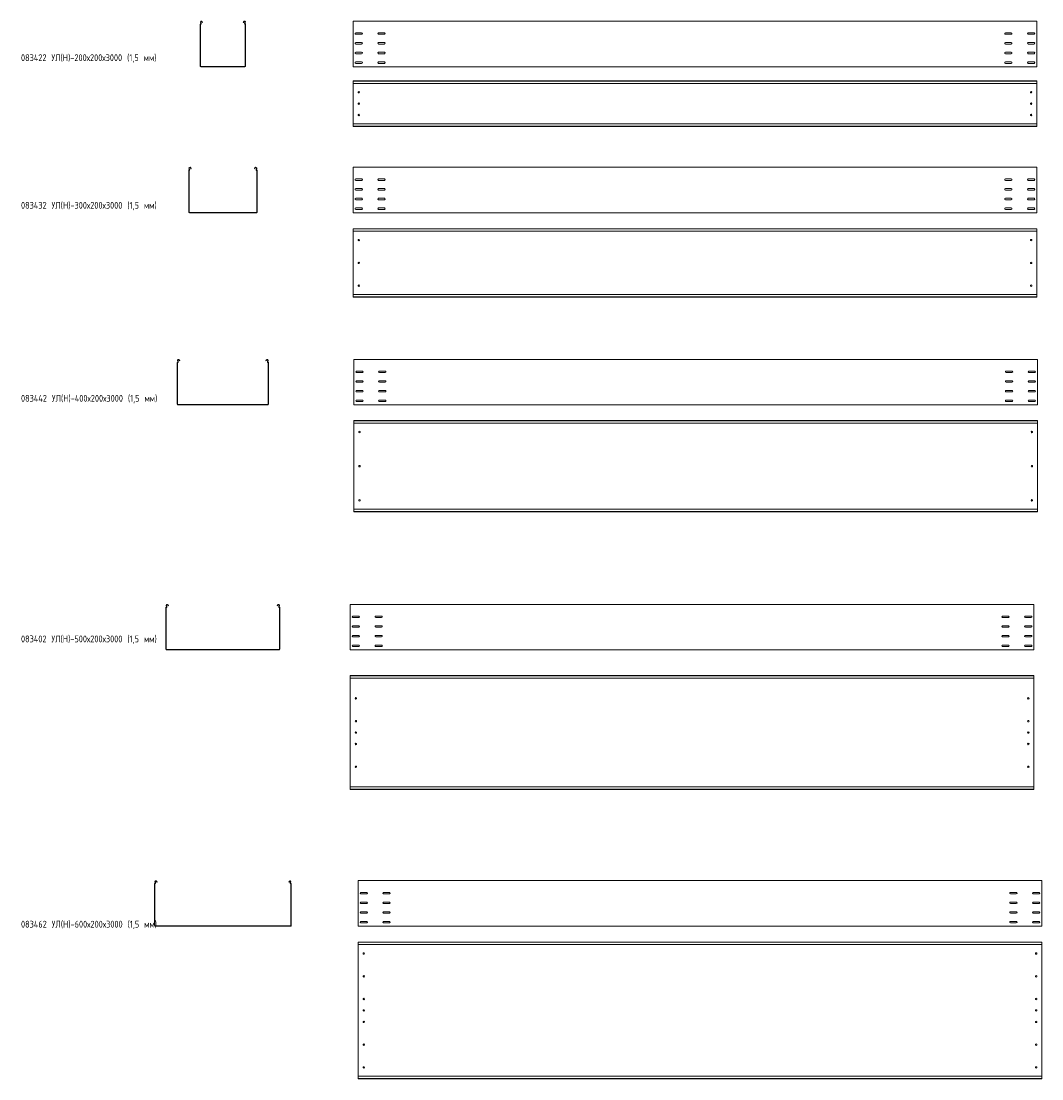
# Model space of a CAD drawing. Header units: millimetres. Extents: x -789 to 3689, y -6202 to -1562.
import ezdxf

# ---------------------------------------------------------------- set-up
doc = ezdxf.new("R2010")
doc.units = ezdxf.units.MM
doc.styles.add('SLDTEXTSTYLE0', font='TXT', dxfattribs={"width": 0.7, "bigfont": 'bigfont'})

msp = doc.modelspace()

# ---------------------------------------------------------------- linework, layer by layer
at = {"color": 7, "linetype": 'Continuous', "lineweight": 15}
for p, q in [((-3.8, -1759.3), (-3.8, -1576.7)), ((-1, -1571.3), (-2.3, -1569)), ((-2.3, -1759.3), (-2.3, -1576.7)), ((0.3, -1570.6), (-1, -1568.3)), ((4.3, -1565.4), (4.7, -1566.1)), ((4.7, -1566.1), (6, -1565.3)), ((6.1, -1568.7), (4.7, -1566.1)), ((5.6, -1564.7), (6, -1565.3)), ((6, -1565.3), (7.4, -1568)), ((7.4, -1568), (6.1, -1568.7)), ((185, -1568), (186.4, -1565.3)), ((186.3, -1568.7), (185, -1568)), ((187.7, -1566.1), (186.3, -1568.7)), ((186.4, -1565.3), (186.7, -1564.7)), ((186.4, -1565.3), (187.7, -1566.1)), ((187.7, -1566.1), (188, -1565.4)), ((193.3, -1568.3), (192.1, -1570.6)), ((194.6, -1569), (193.4, -1571.3)), ((194.7, -1576.7), (194.7, -1759.3)), ((196.2, -1576.7), (196.2, -1759.3)), ((3667.4, -1562.3), (667.4, -1562.3)), ((667.4, -1569), (667.4, -1562.3)), ((667.4, -1571.3), (667.4, -1569)), ((667.4, -1574.9), (667.4, -1571.3)), ((667.4, -1576.7), (667.4, -1574.9)), ((667.4, -1759.3), (667.4, -1576.7)), ((3667.4, -1569), (3667.4, -1562.3)), ((3667.4, -1571.3), (3667.4, -1569)), ((3667.4, -1574.9), (3667.4, -1571.3)), ((3667.4, -1576.7), (3667.4, -1574.9)), ((3667.4, -1759.3), (3667.4, -1576.7)), ((705.1, -1613.6), (679.6, -1613.6)), ((679.6, -1620.1), (705.1, -1620.1)), ((805.1, -1613.6), (779.6, -1613.6)), ((779.6, -1620.1), (805.1, -1620.1)), ((3529.6, -1613.6), (3555.1, -1613.6)), ((3555.1, -1620.1), (3529.6, -1620.1)), ((3629.6, -1613.6), (3655.1, -1613.6)), ((3655.1, -1620.1), (3629.6, -1620.1)), ((705.1, -1656.1), (679.6, -1656.1)), ((679.6, -1662.6), (705.1, -1662.6)), ((805.1, -1656.1), (779.6, -1656.1)), ((779.6, -1662.6), (805.1, -1662.6)), ((3529.6, -1656.1), (3555.1, -1656.1)), ((3555.1, -1662.6), (3529.6, -1662.6)), ((3629.6, -1656.1), (3655.1, -1656.1)), ((3655.1, -1662.6), (3629.6, -1662.6)), ((705.1, -1698.6), (679.6, -1698.6)), ((679.6, -1705.1), (705.1, -1705.1)), ((805.1, -1698.6), (779.6, -1698.6)), ((779.6, -1705.1), (805.1, -1705.1)), ((3529.6, -1698.6), (3555.1, -1698.6)), ((3555.1, -1705.1), (3529.6, -1705.1)), ((3629.6, -1698.6), (3655.1, -1698.6)), ((3655.1, -1705.1), (3629.6, -1705.1)), ((193.2, -1760.8), (-0.8, -1760.8)), ((193.2, -1762.3), (-0.8, -1762.3)), ((667.4, -1762.3), (667.4, -1759.3)), ((3667.4, -1762.3), (667.4, -1762.3)), ((705.1, -1741.1), (679.6, -1741.1)), ((679.6, -1747.6), (705.1, -1747.6)), ((805.1, -1741.1), (779.6, -1741.1)), ((779.6, -1747.6), (805.1, -1747.6)), ((3529.6, -1741.1), (3555.1, -1741.1)), ((3555.1, -1747.6), (3529.6, -1747.6)), ((3629.6, -1741.1), (3655.1, -1741.1)), ((3655.1, -1747.6), (3629.6, -1747.6)), ((3667.4, -1762.3), (3667.4, -1759.3)), ((3667.4, -1824.2), (667.4, -1824.2)), ((667.4, -1825.2), (667.4, -1824.2)), ((3667.4, -1825.2), (667.4, -1825.2)), ((667.4, -1833.6), (667.4, -1825.2)), ((667.4, -1834), (667.4, -1833.6)), ((667.4, -1834), (670.4, -1835.4)), ((667.4, -1834), (667.4, -2014.4)), ((3664.4, -1835.4), (670.4, -1835.4)), ((3664.4, -1835.4), (3667.4, -1834)), ((3667.4, -1825.2), (3667.4, -1824.2)), ((3667.4, -1833.6), (3667.4, -1825.2)), ((3667.4, -1834), (3667.4, -1833.6)), ((3667.4, -1834), (3667.4, -2014.4)), ((670.4, -2013), (667.4, -2014.4)), ((667.4, -2014.7), (667.4, -2014.4)), ((667.4, -2023.2), (667.4, -2014.7)), ((667.4, -2023.2), (3667.4, -2023.2)), ((667.4, -2024.2), (667.4, -2023.2)), ((3667.4, -2024.2), (667.4, -2024.2)), ((3664.4, -2013), (670.4, -2013)), ((3667.4, -2014.4), (3664.4, -2013)), ((3667.4, -2014.7), (3667.4, -2014.4)), ((3667.4, -2023.2), (3667.4, -2014.7)), ((3667.4, -2024.2), (3667.4, -2023.2)), ((-53.8, -2400.2), (-53.8, -2217.5)), ((-51, -2212.2), (-52.3, -2209.8)), ((-52.3, -2400.2), (-52.3, -2217.5)), ((-49.7, -2211.5), (-51, -2209.1)), ((-45.7, -2206.3), (-45.3, -2206.9)), ((-45.3, -2206.9), (-44, -2206.2)), ((-43.9, -2209.6), (-45.3, -2206.9)), ((-44.4, -2205.6), (-44, -2206.2)), ((-44, -2206.2), (-42.6, -2208.9)), ((-42.6, -2208.9), (-43.9, -2209.6)), ((235, -2208.9), (236.4, -2206.2)), ((236.3, -2209.6), (235, -2208.9)), ((237.7, -2206.9), (236.3, -2209.6)), ((236.4, -2206.2), (236.7, -2205.6)), ((236.4, -2206.2), (237.7, -2206.9)), ((237.7, -2206.9), (238, -2206.3)), ((243.3, -2209.1), (242.1, -2211.5)), ((244.6, -2209.8), (243.4, -2212.2)), ((244.7, -2217.5), (244.7, -2400.2)), ((246.2, -2217.5), (246.2, -2400.2)), ((3667.5, -2203.2), (667.5, -2203.2)), ((667.5, -2209.8), (667.5, -2203.2)), ((667.5, -2212.2), (667.5, -2209.8)), ((667.5, -2215.8), (667.5, -2212.2)), ((667.5, -2217.5), (667.5, -2215.8)), ((667.5, -2400.2), (667.5, -2217.5)), ((3667.5, -2209.8), (3667.5, -2203.2)), ((3667.5, -2212.2), (3667.5, -2209.8)), ((3667.5, -2215.8), (3667.5, -2212.2)), ((3667.5, -2217.5), (3667.5, -2215.8)), ((3667.5, -2400.2), (3667.5, -2217.5)), ((705.2, -2254.5), (679.7, -2254.5)), ((679.7, -2261), (705.2, -2261)), ((805.2, -2254.5), (779.7, -2254.5)), ((779.7, -2261), (805.2, -2261)), ((3529.7, -2254.5), (3555.2, -2254.5)), ((3555.2, -2261), (3529.7, -2261)), ((3629.7, -2254.5), (3655.2, -2254.5)), ((3655.2, -2261), (3629.7, -2261)), ((705.2, -2297), (679.7, -2297)), ((679.7, -2303.5), (705.2, -2303.5)), ((805.2, -2297), (779.7, -2297)), ((779.7, -2303.5), (805.2, -2303.5)), ((3529.7, -2297), (3555.2, -2297)), ((3555.2, -2303.5), (3529.7, -2303.5)), ((3629.7, -2297), (3655.2, -2297)), ((3655.2, -2303.5), (3629.7, -2303.5)), ((705.2, -2339.5), (679.7, -2339.5)), ((679.7, -2346), (705.2, -2346)), ((805.2, -2339.5), (779.7, -2339.5)), ((779.7, -2346), (805.2, -2346)), ((3529.7, -2339.5), (3555.2, -2339.5)), ((3555.2, -2346), (3529.7, -2346)), ((3629.7, -2339.5), (3655.2, -2339.5)), ((3655.2, -2346), (3629.7, -2346)), ((243.2, -2401.7), (-50.8, -2401.7)), ((243.2, -2403.2), (-50.8, -2403.2)), ((667.5, -2403.2), (667.5, -2400.2)), ((3667.5, -2403.2), (667.5, -2403.2)), ((705.2, -2382), (679.7, -2382)), ((679.7, -2388.5), (705.2, -2388.5)), ((805.2, -2382), (779.7, -2382)), ((779.7, -2388.5), (805.2, -2388.5)), ((3529.7, -2382), (3555.2, -2382)), ((3555.2, -2388.5), (3529.7, -2388.5)), ((3629.7, -2382), (3655.2, -2382)), ((3655.2, -2388.5), (3629.7, -2388.5)), ((3667.5, -2403.2), (3667.5, -2400.2)), ((3667.5, -2473), (667.5, -2473)), ((667.5, -2474), (667.5, -2473)), ((3667.5, -2474), (667.5, -2474)), ((667.5, -2482.5), (667.5, -2474)), ((667.5, -2482.8), (667.5, -2482.5)), ((667.5, -2482.8), (670.5, -2484.2)), ((667.5, -2482.8), (667.5, -2763.2)), ((3664.5, -2484.2), (670.5, -2484.2)), ((3664.5, -2484.2), (3667.5, -2482.8)), ((3667.5, -2474), (3667.5, -2473)), ((3667.5, -2482.5), (3667.5, -2474)), ((3667.5, -2482.8), (3667.5, -2482.5)), ((3667.5, -2482.8), (3667.5, -2763.2)), ((670.5, -2761.8), (667.5, -2763.2)), ((667.5, -2763.6), (667.5, -2763.2)), ((667.5, -2772), (667.5, -2763.6)), ((667.5, -2772), (3667.5, -2772)), ((667.5, -2773), (667.5, -2772)), ((3667.5, -2773), (667.5, -2773)), ((3664.5, -2761.8), (670.5, -2761.8)), ((3667.5, -2763.2), (3664.5, -2761.8)), ((3667.5, -2763.6), (3667.5, -2763.2)), ((3667.5, -2772), (3667.5, -2763.6)), ((3667.5, -2773), (3667.5, -2772)), ((-103.8, -3243), (-103.8, -3060.3)), ((-101, -3055), (-102.3, -3052.6)), ((-102.3, -3243), (-102.3, -3060.3)), ((-99.7, -3054.3), (-101, -3051.9)), ((-95.7, -3049.1), (-95.3, -3049.7)), ((-95.3, -3049.7), (-94, -3049)), ((-93.9, -3052.3), (-95.3, -3049.7)), ((-94.4, -3048.4), (-94, -3049)), ((-94, -3049), (-92.6, -3051.6)), ((-92.6, -3051.6), (-93.9, -3052.3)), ((285, -3051.6), (286.4, -3049)), ((286.3, -3052.3), (285, -3051.6)), ((287.7, -3049.7), (286.3, -3052.3)), ((286.4, -3049), (286.7, -3048.4)), ((286.4, -3049), (287.7, -3049.7)), ((287.7, -3049.7), (288, -3049.1)), ((293.3, -3051.9), (292.1, -3054.3)), ((294.6, -3052.6), (293.4, -3055)), ((294.7, -3060.3), (294.7, -3243)), ((296.2, -3060.3), (296.2, -3243)), ((3670.6, -3046), (670.6, -3046)), ((670.6, -3052.6), (670.6, -3046)), ((670.6, -3055), (670.6, -3052.6)), ((670.6, -3058.6), (670.6, -3055)), ((670.6, -3060.3), (670.6, -3058.6)), ((670.6, -3243), (670.6, -3060.3)), ((3670.6, -3052.6), (3670.6, -3046)), ((3670.6, -3055), (3670.6, -3052.6)), ((3670.6, -3058.6), (3670.6, -3055)), ((3670.6, -3060.3), (3670.6, -3058.6)), ((3670.6, -3243), (3670.6, -3060.3)), ((708.4, -3097.2), (682.9, -3097.2)), ((682.9, -3103.7), (708.4, -3103.7)), ((808.4, -3097.2), (782.9, -3097.2)), ((782.9, -3103.7), (808.4, -3103.7)), ((3532.9, -3097.2), (3558.4, -3097.2)), ((3558.4, -3103.7), (3532.9, -3103.7)), ((3632.9, -3097.2), (3658.4, -3097.2)), ((3658.4, -3103.7), (3632.9, -3103.7)), ((708.4, -3139.7), (682.9, -3139.7)), ((682.9, -3146.2), (708.4, -3146.2)), ((808.4, -3139.7), (782.9, -3139.7)), ((782.9, -3146.2), (808.4, -3146.2)), ((3532.9, -3139.7), (3558.4, -3139.7)), ((3558.4, -3146.2), (3532.9, -3146.2)), ((3632.9, -3139.7), (3658.4, -3139.7)), ((3658.4, -3146.2), (3632.9, -3146.2)), ((708.4, -3182.2), (682.9, -3182.2)), ((682.9, -3188.7), (708.4, -3188.7)), ((808.4, -3182.2), (782.9, -3182.2)), ((782.9, -3188.7), (808.4, -3188.7)), ((3532.9, -3182.2), (3558.4, -3182.2)), ((3558.4, -3188.7), (3532.9, -3188.7)), ((3632.9, -3182.2), (3658.4, -3182.2)), ((3658.4, -3188.7), (3632.9, -3188.7)), ((293.2, -3244.5), (-100.8, -3244.5)), ((293.2, -3246), (-100.8, -3246)), ((670.6, -3246), (670.6, -3243)), ((3670.6, -3246), (670.6, -3246)), ((708.4, -3224.7), (682.9, -3224.7)), ((682.9, -3231.2), (708.4, -3231.2)), ((808.4, -3224.7), (782.9, -3224.7)), ((782.9, -3231.2), (808.4, -3231.2)), ((3532.9, -3224.7), (3558.4, -3224.7)), ((3558.4, -3231.2), (3532.9, -3231.2)), ((3632.9, -3224.7), (3658.4, -3224.7)), ((3658.4, -3231.2), (3632.9, -3231.2)), ((3670.6, -3246), (3670.6, -3243)), ((3670.6, -3314.7), (670.6, -3314.7)), ((670.6, -3315.7), (670.6, -3314.7)), ((3670.6, -3315.7), (670.6, -3315.7)), ((670.6, -3324.2), (670.6, -3315.7)), ((670.6, -3324.5), (670.6, -3324.2)), ((670.6, -3324.5), (673.6, -3325.9)), ((670.6, -3324.5), (670.6, -3704.9)), ((3667.6, -3325.9), (673.6, -3325.9)), ((3667.6, -3325.9), (3670.6, -3324.5)), ((3670.6, -3315.7), (3670.6, -3314.7)), ((3670.6, -3324.2), (3670.6, -3315.7)), ((3670.6, -3324.5), (3670.6, -3324.2)), ((3670.6, -3324.5), (3670.6, -3704.9)), ((673.6, -3703.5), (670.6, -3704.9)), ((670.6, -3705.3), (670.6, -3704.9)), ((670.6, -3713.7), (670.6, -3705.3)), ((3667.6, -3703.5), (673.6, -3703.5)), ((3670.6, -3704.9), (3667.6, -3703.5)), ((3670.6, -3705.3), (3670.6, -3704.9)), ((3670.6, -3713.7), (3670.6, -3705.3)), ((670.6, -3713.7), (3670.6, -3713.7)), ((670.6, -3714.7), (670.6, -3713.7)), ((3670.6, -3714.7), (670.6, -3714.7)), ((3670.6, -3714.7), (3670.6, -3713.7)), ((-151, -4129.8), (-152.3, -4127.4)), ((-149.7, -4129.1), (-151, -4126.7)), ((-145.7, -4123.9), (-145.3, -4124.5)), ((-145.3, -4124.5), (-144, -4123.8)), ((-143.9, -4127.1), (-145.3, -4124.5)), ((-144.4, -4123.2), (-144, -4123.8)), ((-144, -4123.8), (-142.6, -4126.4)), ((-142.6, -4126.4), (-143.9, -4127.1)), ((335, -4126.4), (336.4, -4123.8)), ((336.3, -4127.1), (335, -4126.4)), ((337.7, -4124.5), (336.3, -4127.1)), ((336.4, -4123.8), (336.7, -4123.2)), ((336.4, -4123.8), (337.7, -4124.5)), ((337.7, -4124.5), (338, -4123.9)), ((343.3, -4126.7), (342.1, -4129.1)), ((344.6, -4127.4), (343.4, -4129.8)), ((3654.8, -4120.8), (654.8, -4120.8)), ((654.8, -4127.4), (654.8, -4120.8)), ((654.8, -4129.8), (654.8, -4127.4)), ((3654.8, -4127.4), (3654.8, -4120.8)), ((3654.8, -4129.8), (3654.8, -4127.4)), ((-153.8, -4317.8), (-153.8, -4135.1)), ((-152.3, -4317.8), (-152.3, -4135.1)), ((344.7, -4135.1), (344.7, -4317.8)), ((346.2, -4135.1), (346.2, -4317.8)), ((654.8, -4133.4), (654.8, -4129.8)), ((654.8, -4135.1), (654.8, -4133.4)), ((654.8, -4317.8), (654.8, -4135.1)), ((692.5, -4172), (667, -4172)), ((792.5, -4172), (767, -4172)), ((3517, -4172), (3542.5, -4172)), ((3617, -4172), (3642.5, -4172)), ((3654.8, -4133.4), (3654.8, -4129.8)), ((3654.8, -4135.1), (3654.8, -4133.4)), ((3654.8, -4317.8), (3654.8, -4135.1)), ((667, -4178.5), (692.5, -4178.5)), ((692.5, -4214.5), (667, -4214.5)), ((667, -4221), (692.5, -4221)), ((767, -4178.5), (792.5, -4178.5)), ((792.5, -4214.5), (767, -4214.5)), ((767, -4221), (792.5, -4221)), ((3542.5, -4178.5), (3517, -4178.5)), ((3517, -4214.5), (3542.5, -4214.5)), ((3542.5, -4221), (3517, -4221)), ((3642.5, -4178.5), (3617, -4178.5)), ((3617, -4214.5), (3642.5, -4214.5)), ((3642.5, -4221), (3617, -4221)), ((692.5, -4257), (667, -4257)), ((667, -4263.5), (692.5, -4263.5)), ((792.5, -4257), (767, -4257)), ((767, -4263.5), (792.5, -4263.5)), ((3517, -4257), (3542.5, -4257)), ((3542.5, -4263.5), (3517, -4263.5)), ((3617, -4257), (3642.5, -4257)), ((3642.5, -4263.5), (3617, -4263.5)), ((692.5, -4299.5), (667, -4299.5)), ((667, -4306), (692.5, -4306)), ((792.5, -4299.5), (767, -4299.5)), ((767, -4306), (792.5, -4306)), ((3517, -4299.5), (3542.5, -4299.5)), ((3542.5, -4306), (3517, -4306)), ((3617, -4299.5), (3642.5, -4299.5)), ((3642.5, -4306), (3617, -4306)), ((343.2, -4319.3), (-150.8, -4319.3)), ((343.2, -4320.8), (-150.8, -4320.8)), ((654.8, -4320.8), (654.8, -4317.8)), ((3654.8, -4320.8), (654.8, -4320.8)), ((3654.8, -4320.8), (3654.8, -4317.8)), ((3654.8, -4433.3), (654.8, -4433.3)), ((654.8, -4434.3), (654.8, -4433.3)), ((3654.8, -4434.3), (654.8, -4434.3)), ((654.8, -4442.8), (654.8, -4434.3)), ((654.8, -4443.1), (654.8, -4442.8)), ((654.8, -4443.1), (657.8, -4444.5)), ((654.8, -4443.1), (654.8, -4923.5)), ((3651.8, -4444.5), (657.8, -4444.5)), ((3651.8, -4444.5), (3654.8, -4443.1)), ((3654.8, -4434.3), (3654.8, -4433.3)), ((3654.8, -4442.8), (3654.8, -4434.3)), ((3654.8, -4443.1), (3654.8, -4442.8)), ((3654.8, -4443.1), (3654.8, -4923.5)), ((657.8, -4922.1), (654.8, -4923.5)), ((654.8, -4923.8), (654.8, -4923.5)), ((654.8, -4932.3), (654.8, -4923.8)), ((654.8, -4932.3), (3654.8, -4932.3)), ((654.8, -4933.3), (654.8, -4932.3)), ((3654.8, -4933.3), (654.8, -4933.3)), ((3651.8, -4922.1), (657.8, -4922.1)), ((3654.8, -4923.5), (3651.8, -4922.1)), ((3654.8, -4923.8), (3654.8, -4923.5)), ((3654.8, -4932.3), (3654.8, -4923.8)), ((3654.8, -4933.3), (3654.8, -4932.3)), ((-195.7, -5336.1), (-193.9, -5339.4)), ((-194.4, -5335.4), (-192.6, -5338.7)), ((385, -5338.7), (386.7, -5335.4)), ((386.3, -5339.4), (388, -5336.1)), ((3689.4, -5333), (689.4, -5333)), ((689.4, -5339.7), (689.4, -5333)), ((3689.4, -5339.7), (3689.4, -5333)), ((-203.8, -5530), (-203.8, -5347.3)), ((-201, -5342), (-202.3, -5339.7)), ((-202.3, -5530), (-202.3, -5347.3)), ((-199.7, -5341.3), (-201, -5339)), ((-192.6, -5338.7), (-193.9, -5339.4)), ((386.3, -5339.4), (385, -5338.7)), ((393.3, -5339), (392.1, -5341.3)), ((394.6, -5339.7), (393.4, -5342)), ((394.7, -5347.3), (394.7, -5530)), ((396.2, -5347.3), (396.2, -5530)), ((689.4, -5342), (689.4, -5339.7)), ((689.4, -5345.6), (689.4, -5342)), ((689.4, -5347.3), (689.4, -5345.6)), ((689.4, -5530), (689.4, -5347.3)), ((3689.4, -5342), (3689.4, -5339.7)), ((3689.4, -5345.6), (3689.4, -5342)), ((3689.4, -5347.3), (3689.4, -5345.6)), ((3689.4, -5530), (3689.4, -5347.3)), ((727.2, -5384.3), (701.7, -5384.3)), ((701.7, -5390.8), (727.2, -5390.8)), ((727.2, -5426.8), (701.7, -5426.8)), ((827.2, -5384.3), (801.7, -5384.3)), ((801.7, -5390.8), (827.2, -5390.8)), ((827.2, -5426.8), (801.7, -5426.8)), ((3551.7, -5384.3), (3577.2, -5384.3)), ((3577.2, -5390.8), (3551.7, -5390.8)), ((3551.7, -5426.8), (3577.2, -5426.8)), ((3651.7, -5384.3), (3677.2, -5384.3)), ((3677.2, -5390.8), (3651.7, -5390.8)), ((3651.7, -5426.8), (3677.2, -5426.8)), ((701.7, -5433.3), (727.2, -5433.3)), ((727.2, -5469.3), (701.7, -5469.3)), ((801.7, -5433.3), (827.2, -5433.3)), ((827.2, -5469.3), (801.7, -5469.3)), ((3577.2, -5433.3), (3551.7, -5433.3)), ((3551.7, -5469.3), (3577.2, -5469.3)), ((3677.2, -5433.3), (3651.7, -5433.3)), ((3651.7, -5469.3), (3677.2, -5469.3)), ((701.7, -5475.8), (727.2, -5475.8)), ((727.2, -5511.8), (701.7, -5511.8)), ((701.7, -5518.3), (727.2, -5518.3)), ((801.7, -5475.8), (827.2, -5475.8)), ((827.2, -5511.8), (801.7, -5511.8)), ((801.7, -5518.3), (827.2, -5518.3)), ((3577.2, -5475.8), (3551.7, -5475.8)), ((3551.7, -5511.8), (3577.2, -5511.8)), ((3577.2, -5518.3), (3551.7, -5518.3)), ((3677.2, -5475.8), (3651.7, -5475.8)), ((3651.7, -5511.8), (3677.2, -5511.8)), ((3677.2, -5518.3), (3651.7, -5518.3)), ((393.2, -5531.5), (-200.8, -5531.5)), ((393.2, -5533), (-200.8, -5533)), ((689.4, -5533), (689.4, -5530)), ((3689.4, -5533), (689.4, -5533)), ((3689.4, -5533), (3689.4, -5530)), ((3689.4, -5602.5), (689.4, -5602.5)), ((689.4, -5603.5), (689.4, -5602.5)), ((3689.4, -5603.5), (689.4, -5603.5)), ((689.4, -5611.9), (689.4, -5603.5)), ((689.4, -5613.7), (689.4, -5611.9)), ((3689.4, -5613.7), (689.4, -5613.7)), ((689.4, -5613.7), (689.4, -6191.3)), ((3689.4, -5603.5), (3689.4, -5602.5)), ((3689.4, -5611.9), (3689.4, -5603.5)), ((3689.4, -5613.7), (3689.4, -5611.9)), ((3689.4, -5613.7), (3689.4, -6191.3)), ((3689.4, -6191.3), (689.4, -6191.3)), ((689.4, -6193), (689.4, -6191.3)), ((689.4, -6201.5), (689.4, -6193)), ((689.4, -6201.5), (3689.4, -6201.5)), ((689.4, -6202.5), (689.4, -6201.5)), ((3689.4, -6202.5), (689.4, -6202.5)), ((3689.4, -6193), (3689.4, -6191.3)), ((3689.4, -6201.5), (3689.4, -6193)), ((3689.4, -6202.5), (3689.4, -6201.5))]:
    msp.add_line(p, q, dxfattribs=at)
for centre in [(692.4, -1874.2), (3642.4, -1874.2), (692.4, -1924.2), (3642.4, -1924.2), (692.4, -1974.2), (3642.4, -1974.2), (692.5, -2523), (3642.5, -2523), (692.5, -2623), (3642.5, -2623), (692.5, -2723), (3642.5, -2723), (695.6, -3364.7), (3645.6, -3364.7), (695.6, -3514.7), (3645.6, -3514.7), (695.6, -3664.7), (3645.6, -3664.7), (679.8, -4533.3), (3629.8, -4533.3), (679.8, -4633.3), (3629.8, -4633.3), (679.8, -4683.3), (3629.8, -4683.3), (679.8, -4733.3), (3629.8, -4733.3), (679.8, -4833.3), (3629.8, -4833.3), (714.4, -5652.5), (3664.4, -5652.5), (714.4, -5752.5), (3664.4, -5752.5), (714.4, -5852.5), (3664.4, -5852.5), (714.4, -5902.5), (3664.4, -5902.5), (714.4, -5952.5), (3664.4, -5952.5), (714.4, -6052.5), (3664.4, -6052.5), (714.4, -6152.5), (3664.4, -6152.5)]:
    msp.add_circle(centre, 3.25, dxfattribs=at)
for centre, radius, start, end in [((-2, -1576.7), 1.8, 106.2863, 180), ((1.7, -1566.8), 4.5, 28.0725, 208.0725), ((-3.2, -1572.5), 2.5, 286.2863, 28.0725), ((-2, -1576.7), 0.3, 106.2863, 180), ((-3.2, -1572.5), 4, 286.2863, 28.0725), ((1.7, -1566.8), 3, 28.0725, 208.0725), ((190.7, -1566.8), 4.5, 331.9275, 151.9275), ((190.7, -1566.8), 3, 331.9275, 151.9275), ((195.6, -1572.5), 4, 151.9275, 253.7137), ((195.6, -1572.5), 2.5, 151.9275, 253.7137), ((194.4, -1576.7), 0.3, 0, 73.7137), ((194.4, -1576.7), 1.8, 0, 73.7137), ((679.6, -1616.8), 3.25, 90, 270), ((705.1, -1616.8), 3.25, 270, 90), ((779.6, -1616.8), 3.25, 90, 270), ((805.1, -1616.8), 3.25, 270, 90), ((3529.6, -1616.8), 3.25, 90, 270), ((3555.1, -1616.8), 3.25, 270, 90), ((3629.6, -1616.8), 3.25, 90, 270), ((3655.1, -1616.8), 3.25, 270, 90), ((679.6, -1659.3), 3.25, 90, 270), ((705.1, -1659.3), 3.25, 270, 90), ((779.6, -1659.3), 3.25, 90, 270), ((805.1, -1659.3), 3.25, 270, 90), ((3529.6, -1659.3), 3.25, 90, 270), ((3555.1, -1659.3), 3.25, 270, 90), ((3629.6, -1659.3), 3.25, 90, 270), ((3655.1, -1659.3), 3.25, 270, 90), ((679.6, -1701.8), 3.25, 90, 270), ((705.1, -1701.8), 3.25, 270, 90), ((779.6, -1701.8), 3.25, 90, 270), ((805.1, -1701.8), 3.25, 270, 90), ((3529.6, -1701.8), 3.25, 90, 270), ((3555.1, -1701.8), 3.25, 270, 90), ((3629.6, -1701.8), 3.25, 90, 270), ((3655.1, -1701.8), 3.25, 270, 90), ((-0.8, -1759.3), 3, 180, 270), ((-0.8, -1759.3), 1.5, 180, 270), ((193.2, -1759.3), 1.5, 270, 0), ((193.2, -1759.3), 3, 270, 0), ((679.6, -1744.3), 3.25, 90, 270), ((705.1, -1744.3), 3.25, 270, 90), ((779.6, -1744.3), 3.25, 90, 270), ((805.1, -1744.3), 3.25, 270, 90), ((3529.6, -1744.3), 3.25, 90, 270), ((3555.1, -1744.3), 3.25, 270, 90), ((3629.6, -1744.3), 3.25, 90, 270), ((3655.1, -1744.3), 3.25, 270, 90), ((-52, -2217.5), 1.8, 106.2863, 180), ((-48.3, -2207.7), 4.5, 28.0725, 208.0725), ((-53.2, -2213.4), 2.5, 286.2863, 28.0725), ((-52, -2217.5), 0.3, 106.2863, 180), ((-53.2, -2213.4), 4, 286.2863, 28.0725), ((-48.3, -2207.7), 3, 28.0725, 208.0725), ((240.7, -2207.7), 4.5, 331.9275, 151.9275), ((240.7, -2207.7), 3, 331.9275, 151.9275), ((245.6, -2213.4), 4, 151.9275, 253.7137), ((245.6, -2213.4), 2.5, 151.9275, 253.7137), ((244.4, -2217.5), 0.3, 0, 73.7137), ((244.4, -2217.5), 1.8, 0, 73.7137), ((679.7, -2257.7), 3.25, 90, 270), ((705.2, -2257.7), 3.25, 270, 90), ((779.7, -2257.7), 3.25, 90, 270), ((805.2, -2257.7), 3.25, 270, 90), ((3529.7, -2257.7), 3.25, 90, 270), ((3555.2, -2257.7), 3.25, 270, 90), ((3629.7, -2257.7), 3.25, 90, 270), ((3655.2, -2257.7), 3.25, 270, 90), ((679.7, -2300.2), 3.25, 90, 270), ((705.2, -2300.2), 3.25, 270, 90), ((779.7, -2300.2), 3.25, 90, 270), ((805.2, -2300.2), 3.25, 270, 90), ((3529.7, -2300.2), 3.25, 90, 270), ((3555.2, -2300.2), 3.25, 270, 90), ((3629.7, -2300.2), 3.25, 90, 270), ((3655.2, -2300.2), 3.25, 270, 90), ((679.7, -2342.7), 3.25, 90, 270), ((705.2, -2342.7), 3.25, 270, 90), ((779.7, -2342.7), 3.25, 90, 270), ((805.2, -2342.7), 3.25, 270, 90), ((3529.7, -2342.7), 3.25, 90, 270), ((3555.2, -2342.7), 3.25, 270, 90), ((3629.7, -2342.7), 3.25, 90, 270), ((3655.2, -2342.7), 3.25, 270, 90), ((-50.8, -2400.2), 3, 180, 270), ((-50.8, -2400.2), 1.5, 180, 270), ((243.2, -2400.2), 1.5, 270, 0), ((243.2, -2400.2), 3, 270, 0), ((679.7, -2385.2), 3.25, 90, 270), ((705.2, -2385.2), 3.25, 270, 90), ((779.7, -2385.2), 3.25, 90, 270), ((805.2, -2385.2), 3.25, 270, 90), ((3529.7, -2385.2), 3.25, 90, 270), ((3555.2, -2385.2), 3.25, 270, 90), ((3629.7, -2385.2), 3.25, 90, 270), ((3655.2, -2385.2), 3.25, 270, 90), ((-102, -3060.3), 1.8, 106.2863, 180), ((-98.3, -3050.5), 4.5, 28.0725, 208.0725), ((-103.2, -3056.2), 2.5, 286.2863, 28.0725), ((-102, -3060.3), 0.3, 106.2863, 180), ((-103.2, -3056.2), 4, 286.2863, 28.0725), ((-98.3, -3050.5), 3, 28.0725, 208.0725), ((290.7, -3050.5), 4.5, 331.9275, 151.9275), ((290.7, -3050.5), 3, 331.9275, 151.9275), ((295.6, -3056.2), 4, 151.9275, 253.7137), ((295.6, -3056.2), 2.5, 151.9275, 253.7137), ((294.4, -3060.3), 0.3, 0, 73.7137), ((294.4, -3060.3), 1.8, 0, 73.7137), ((682.9, -3100.5), 3.25, 90, 270), ((708.4, -3100.5), 3.25, 270, 90), ((782.9, -3100.5), 3.25, 90, 270), ((808.4, -3100.5), 3.25, 270, 90), ((3532.9, -3100.5), 3.25, 90, 270), ((3558.4, -3100.5), 3.25, 270, 90), ((3632.9, -3100.5), 3.25, 90, 270), ((3658.4, -3100.5), 3.25, 270, 90), ((682.9, -3143), 3.25, 90, 270), ((708.4, -3143), 3.25, 270, 90), ((782.9, -3143), 3.25, 90, 270), ((808.4, -3143), 3.25, 270, 90), ((3532.9, -3143), 3.25, 90, 270), ((3558.4, -3143), 3.25, 270, 90), ((3632.9, -3143), 3.25, 90, 270), ((3658.4, -3143), 3.25, 270, 90), ((682.9, -3185.5), 3.25, 90, 270), ((708.4, -3185.5), 3.25, 270, 90), ((782.9, -3185.5), 3.25, 90, 270), ((808.4, -3185.5), 3.25, 270, 90), ((3532.9, -3185.5), 3.25, 90, 270), ((3558.4, -3185.5), 3.25, 270, 90), ((3632.9, -3185.5), 3.25, 90, 270), ((3658.4, -3185.5), 3.25, 270, 90), ((-100.8, -3243), 3, 180, 270), ((-100.8, -3243), 1.5, 180, 270), ((293.2, -3243), 1.5, 270, 0), ((293.2, -3243), 3, 270, 0), ((682.9, -3228), 3.25, 90, 270), ((708.4, -3228), 3.25, 270, 90), ((782.9, -3228), 3.25, 90, 270), ((808.4, -3228), 3.25, 270, 90), ((3532.9, -3228), 3.25, 90, 270), ((3558.4, -3228), 3.25, 270, 90), ((3632.9, -3228), 3.25, 90, 270), ((3658.4, -3228), 3.25, 270, 90), ((-148.3, -4125.3), 4.5, 28.0725, 208.0725), ((-153.2, -4131), 4, 286.2863, 28.0725), ((-148.3, -4125.3), 3, 28.0725, 208.0725), ((340.7, -4125.3), 4.5, 331.9275, 151.9275), ((340.7, -4125.3), 3, 331.9275, 151.9275), ((345.6, -4131), 4, 151.9275, 253.7137), ((-152, -4135.1), 1.8, 106.2863, 180), ((-153.2, -4131), 2.5, 286.2863, 28.0725), ((-152, -4135.1), 0.3, 106.2863, 180), ((345.6, -4131), 2.5, 151.9275, 253.7137), ((344.4, -4135.1), 0.3, 0, 73.7137), ((344.4, -4135.1), 1.8, 0, 73.7137), ((667, -4175.3), 3.25, 90, 270), ((692.5, -4175.3), 3.25, 270, 90), ((767, -4175.3), 3.25, 90, 270), ((792.5, -4175.3), 3.25, 270, 90), ((3517, -4175.3), 3.25, 90, 270), ((3542.5, -4175.3), 3.25, 270, 90), ((3617, -4175.3), 3.25, 90, 270), ((3642.5, -4175.3), 3.25, 270, 90), ((667, -4217.8), 3.25, 90, 270), ((692.5, -4217.8), 3.25, 270, 90), ((767, -4217.8), 3.25, 90, 270), ((792.5, -4217.8), 3.25, 270, 90), ((3517, -4217.8), 3.25, 90, 270), ((3542.5, -4217.8), 3.25, 270, 90), ((3617, -4217.8), 3.25, 90, 270), ((3642.5, -4217.8), 3.25, 270, 90), ((667, -4260.3), 3.25, 90, 270), ((692.5, -4260.3), 3.25, 270, 90), ((767, -4260.3), 3.25, 90, 270), ((792.5, -4260.3), 3.25, 270, 90), ((3517, -4260.3), 3.25, 90, 270), ((3542.5, -4260.3), 3.25, 270, 90), ((3617, -4260.3), 3.25, 90, 270), ((3642.5, -4260.3), 3.25, 270, 90), ((667, -4302.8), 3.25, 90, 270), ((692.5, -4302.8), 3.25, 270, 90), ((767, -4302.8), 3.25, 90, 270), ((792.5, -4302.8), 3.25, 270, 90), ((3517, -4302.8), 3.25, 90, 270), ((3542.5, -4302.8), 3.25, 270, 90), ((3617, -4302.8), 3.25, 90, 270), ((3642.5, -4302.8), 3.25, 270, 90), ((-150.8, -4317.8), 3, 180, 270), ((-150.8, -4317.8), 1.5, 180, 270), ((343.2, -4317.8), 1.5, 270, 0), ((343.2, -4317.8), 3, 270, 0), ((-198.3, -5337.5), 4.5, 28.0725, 208.0725), ((-198.3, -5337.5), 3, 28.0725, 208.0725), ((390.7, -5337.5), 4.5, 331.9275, 151.9275), ((390.7, -5337.5), 3, 331.9275, 151.9275), ((-202, -5347.3), 1.8, 106.2863, 180), ((-203.2, -5343.2), 2.5, 286.2863, 28.0725), ((-202, -5347.3), 0.3, 106.2863, 180), ((-203.2, -5343.2), 4, 286.2863, 28.0725), ((395.6, -5343.2), 4, 151.9275, 253.7137), ((395.6, -5343.2), 2.5, 151.9275, 253.7137), ((394.4, -5347.3), 0.3, 0, 73.7137), ((394.4, -5347.3), 1.8, 0, 73.7137), ((701.7, -5387.5), 3.25, 90, 270), ((701.7, -5430), 3.25, 90, 270), ((727.2, -5387.5), 3.25, 270, 90), ((727.2, -5430), 3.25, 270, 90), ((801.7, -5387.5), 3.25, 90, 270), ((801.7, -5430), 3.25, 90, 270), ((827.2, -5387.5), 3.25, 270, 90), ((827.2, -5430), 3.25, 270, 90), ((3551.7, -5387.5), 3.25, 90, 270), ((3551.7, -5430), 3.25, 90, 270), ((3577.2, -5387.5), 3.25, 270, 90), ((3577.2, -5430), 3.25, 270, 90), ((3651.7, -5387.5), 3.25, 90, 270), ((3651.7, -5430), 3.25, 90, 270), ((3677.2, -5387.5), 3.25, 270, 90), ((3677.2, -5430), 3.25, 270, 90), ((701.7, -5472.5), 3.25, 90, 270), ((727.2, -5472.5), 3.25, 270, 90), ((801.7, -5472.5), 3.25, 90, 270), ((827.2, -5472.5), 3.25, 270, 90), ((3551.7, -5472.5), 3.25, 90, 270), ((3577.2, -5472.5), 3.25, 270, 90), ((3651.7, -5472.5), 3.25, 90, 270), ((3677.2, -5472.5), 3.25, 270, 90), ((701.7, -5515), 3.25, 90, 270), ((727.2, -5515), 3.25, 270, 90), ((801.7, -5515), 3.25, 90, 270), ((827.2, -5515), 3.25, 270, 90), ((3551.7, -5515), 3.25, 90, 270), ((3577.2, -5515), 3.25, 270, 90), ((3651.7, -5515), 3.25, 90, 270), ((3677.2, -5515), 3.25, 270, 90), ((-200.8, -5530), 3, 180, 270), ((-200.8, -5530), 1.5, 180, 270), ((393.2, -5530), 1.5, 270, 0), ((393.2, -5530), 3, 270, 0)]:
    msp.add_arc(centre, radius, start, end, dxfattribs=at)

# ---------------------------------------------------------------- texts
at = {"color": 7, "linetype": 'Continuous', "lineweight": 0, "char_height": 30, "attachment_point": 1, "style": 'SLDTEXTSTYLE0'}
for s, insert in [('083422 \\M+18454\\M+1844C(\\M+1844E)-200\\M+18487200\\M+184873000 (1,5 \\M+1847D\\M+1847D)', (-789.4, -1707.7)), ('083432 \\M+18454\\M+1844C(\\M+1844E)-300\\M+18487200\\M+184873000 (1,5 \\M+1847D\\M+1847D)', (-789.4, -2355.2)), ('083442 \\M+18454\\M+1844C(\\M+1844E)-400\\M+18487200\\M+184873000 (1,5 \\M+1847D\\M+1847D)', (-789.4, -3201.9)), ('083402 \\M+18454\\M+1844C(\\M+1844E)-500\\M+18487200\\M+184873000 (1,5 \\M+1847D\\M+1847D)', (-789.4, -4257.5)), ('083462 \\M+18454\\M+1844C(\\M+1844E)-600\\M+18487200\\M+184873000 (1,5 \\M+1847D\\M+1847D)', (-789.4, -5509))]:
    msp.add_mtext(s, dxfattribs=dict(at, insert=insert))

doc.saveas('drawing.dxf')
